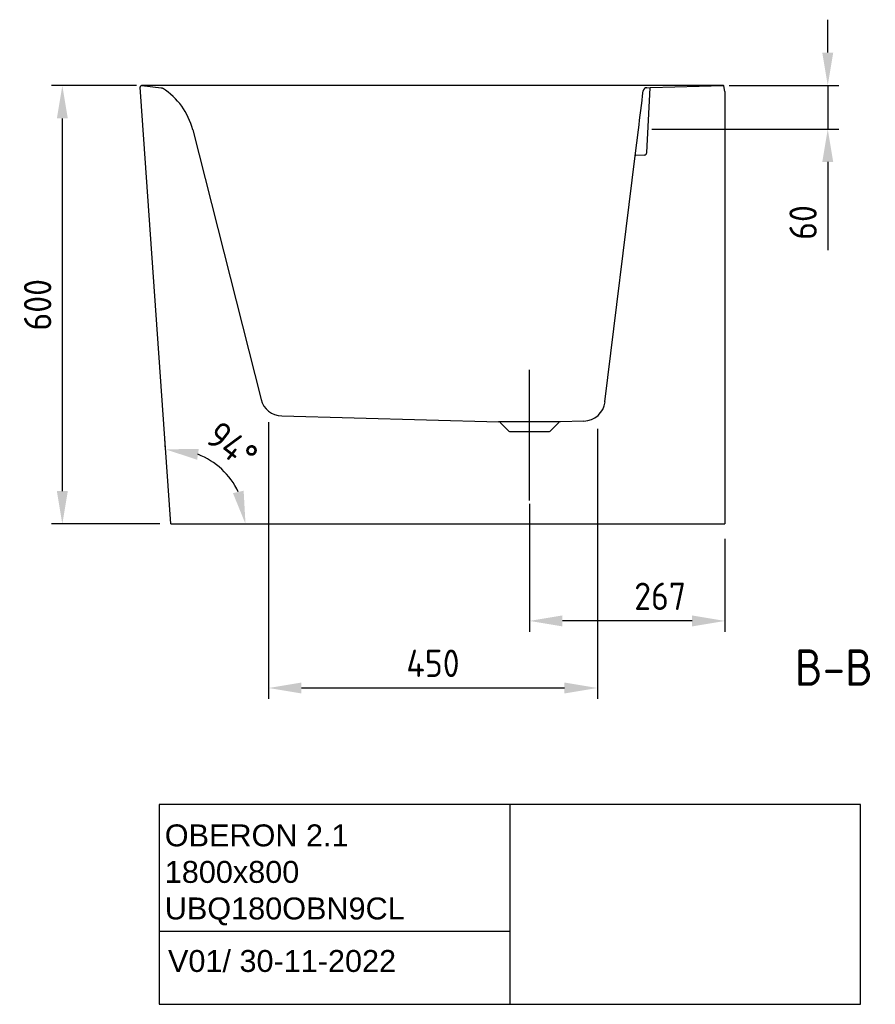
# Model space of a CAD drawing. Extents: x 18387 to 21885, y 2095 to 4645.
# Tile 2 of 2: x 20714 to 21885, y 2095 to 3442. Entities that reach past the tile are written whole.
import ezdxf
from ezdxf.enums import TextEntityAlignment as Align

# ---------------------------------------------------------------- set-up
doc = ezdxf.new("R2010")
doc.units = 0
doc.header["$LTSCALE"] = 200
doc.header["$MEASUREMENT"] = 0
doc.layers.get('0').update_dxf_attribs({"linetype": 'CONTINUOUS'})
doc.layers.get('DEFPOINTS').update_dxf_attribs({"linetype": 'CONTINUOUS'})
doc.layers.add('06_ALL_SURFS', color=7, linetype='CONTINUOUS')
doc.layers.add('PEN1', color=7, linetype='CONTINUOUS')
doc.styles.add('ISO', font='ISO')
doc.styles.add('iso_text', font='isocp.shx')
doc.dimstyles.new('H2_5OS15', dxfattribs={"dimscale": 15, "dimtxt": 2.5, "dimasz": 3, "dimexe": 1, "dimexo": 1, "dimgap": 1, "dimtad": 1, "dimdec": 0, "dimdsep": 46, "dimtxsty": 'ISO', "dimcen": 0, "dimdle": 1.3, "dimclrd": 256, "dimclre": 256, "dimclrt": 7, "dimadec": 0, "dimazin": 0, "dimtfac": 0.714286, "dimtdec": 0, "dimtmove": 0, "dimatfit": 3, "dimfxl": 1, "dimtvp": 1, "dimtolj": 1, "dimarcsym": 0})

# ---------------------------------------------------------------- blocks, each defined once
blk = doc.blocks.new('*D30')
at = {"layer": 'DEFPOINTS', "color": 0}
for p in [(21411.805871, 2795.035687), (21679.245492, 2747.181163), (21411.805871, 2619.591058)]:
    blk.add_point(p, dxfattribs=at)
at = {"layer": 'PEN1', "lineweight": -2}
for p, q in [((21411.805871, 2780.035687), (21411.805871, 2604.591058)), ((21679.245492, 2732.181163), (21679.245492, 2604.591058)), ((21634.245492, 2619.591058), (21456.805871, 2619.591058))]:
    blk.add_line(p, q, dxfattribs=at)
at = {"layer": 'PEN1'}
for points in [[(21456.805871, 2627.091058), (21456.805871, 2612.091058), (21411.805871, 2619.591058)], [(21634.245492, 2612.091058), (21634.245492, 2627.091058), (21679.245492, 2619.591058)]]:
    blk.add_solid(points, dxfattribs=at)
at = {"layer": 'PEN1', "color": 7, "insert": (21590.59885, 2653.341058), "char_height": 37.5, "attachment_point": 5, "style": 'ISO'}
blk.add_mtext('\\A1;267', dxfattribs=at)
blk = doc.blocks.new('*D31')
at = {"layer": 'DEFPOINTS', "color": 0}
for p in [(21669.92676, 3352.492582), (21564.438313, 3292.756029), (21820.035642, 3292.756029)]:
    blk.add_point(p, dxfattribs=at)
at = {"layer": 'PEN1', "lineweight": -2}
for p, q in [((21820.035642, 3397.492582), (21820.035642, 3442.492582)), ((21684.92676, 3352.492582), (21835.035642, 3352.492582)), ((21820.035642, 3352.492582), (21820.035642, 3292.756029)), ((21579.438313, 3292.756029), (21835.035642, 3292.756029)), ((21820.035642, 3247.756029), (21820.035642, 3127.220315))]:
    blk.add_line(p, q, dxfattribs=at)
at = {"layer": 'PEN1'}
for points in [[(21812.535642, 3397.492582), (21827.535642, 3397.492582), (21820.035642, 3352.492582)], [(21827.535642, 3247.756029), (21812.535642, 3247.756029), (21820.035642, 3292.756029)]]:
    blk.add_solid(points, dxfattribs=at)
at = {"layer": 'PEN1', "color": 7, "insert": (21786.285642, 3164.988172), "char_height": 37.5, "attachment_point": 5, "rotation": 90, "style": 'ISO'}
blk.add_mtext('\\A1;60', dxfattribs=at)
blk = doc.blocks.new('*D32')
at = {"linetype": 'Continuous', "lineweight": -2}
for p, q in [((21054.684419, 2891.638952), (21054.684419, 2512.827733)), ((21504.661154, 2882.643727), (21504.661154, 2512.827733)), ((21099.684419, 2527.827733), (21459.661154, 2527.827733))]:
    blk.add_line(p, q, dxfattribs=at)
for points in [[(21099.684419, 2535.327733), (21099.684419, 2520.327733), (21054.684419, 2527.827733)], [(21459.661154, 2520.327733), (21459.661154, 2535.327733), (21504.661154, 2527.827733)]]:
    blk.add_solid(points)
at = {"layer": 'DEFPOINTS', "color": 0}
for p in [(21054.684419, 2906.638952), (21504.661154, 2897.643727), (21504.661154, 2527.827733)]:
    blk.add_point(p, dxfattribs=at)
at = {"color": 7, "insert": (21279.672787, 2561.577733), "char_height": 37.5, "attachment_point": 5, "style": 'ISO'}
blk.add_mtext('\\A1;450', dxfattribs=at)
blk = doc.blocks.new('*D34')
at = {"layer": 'DEFPOINTS', "color": 0}
for p in [(20914.614274, 2838.998394), (21008.165636, 2805.534017), (20920.677024, 2752.271196), (20969.300438, 2752.271196)]:
    blk.add_point(p, dxfattribs=at)
at = {"layer": 'PEN1', "lineweight": -2}
for p, q in [((20913.568237, 2853.961877), (20912.488194, 2869.411808)), ((20984.300438, 2752.271196), (21038.103511, 2752.271196))]:
    blk.add_line(p, q, dxfattribs=at)
blk.add_arc((20920.677024, 2752.271196), 102.426487, 25.379272, 68.61954, dxfattribs=at)
at = {"layer": 'PEN1'}
for points in [[(20959.150815, 2855.062598), (20956.884277, 2840.234827), (20913.534231, 2854.448326)], [(21005.901565, 2794.524516), (21020.53518, 2797.819562), (21023.103511, 2752.271196)]]:
    blk.add_solid(points, dxfattribs=at)
at = {"layer": 'PEN1', "color": 7, "insert": (21004.613651, 2859.503086), "char_height": 37.5, "attachment_point": 5, "rotation": 321.9476501, "style": 'ISO'}
blk.add_mtext('\\A1;94%%d', dxfattribs=at)
blk = doc.blocks.new('*D37')
at = {"layer": 'DEFPOINTS', "color": 0}
for p in [(20888.830712, 3352.270356), (20772.362303, 2752.271286), (20920.677024, 2752.271196)]:
    blk.add_point(p, dxfattribs=at)
at = {"layer": 'PEN1', "lineweight": -2}
for p, q in [((20873.830712, 3352.270365), (20757.362667, 3352.270435)), ((20772.362639, 3307.270426), (20772.36233, 2797.271286)), ((20905.677024, 2752.271205), (20757.362303, 2752.271295))]:
    blk.add_line(p, q, dxfattribs=at)
at = {"layer": 'PEN1'}
for points in [[(20779.862639, 3307.270422), (20764.862639, 3307.270431), (20772.362667, 3352.270426)], [(20764.86233, 2797.27129), (20779.86233, 2797.271281), (20772.362303, 2752.271286)]]:
    blk.add_solid(points, dxfattribs=at)
at = {"layer": 'PEN1', "color": 7, "insert": (20738.612485, 3052.270861), "char_height": 37.5, "attachment_point": 5, "rotation": 89.99996529, "style": 'ISO'}
blk.add_mtext('\\A1;600', dxfattribs=at)

msp = doc.modelspace()

# ---------------------------------------------------------------- linework, layer by layer
at = {"color": 7, "linetype": 'Continuous'}
for p, q in [((20920.7, 2752.3), (20878.9, 3350.1)), ((20881.1, 3352.3), (20907.6, 3349.4)), ((21572.3, 3260.5), (21576.9, 3349.1)), ((21577.3, 3349.5), (21677.5, 3352.3)), ((21679.1, 3344.3), (21678, 3351.8)), ((20950.9, 3291.7), (21044.3, 2922.7)), ((21515.1, 2919.5), (21556.5, 3256.2)), ((21568.9, 3257.2), (21556.9, 3256.6)), ((21072.6, 2900.1), (21369.6, 2892.3)), ((21454, 2892.3), (21369.6, 2892.3)), ((21371.7, 2891.4), (21383.7, 2879.4)), ((21452, 2891.4), (21439.9, 2879.4)), ((21486.2, 2893.1), (21454, 2892.3)), ((21385.1, 2878.8), (21438.5, 2878.8)), ((20920.7, 2752.3), (21679.1, 2752.3))]:
    msp.add_line(p, q, dxfattribs=at)
for centre, radius, start, end in [((20880.9, 3350.3), 2, 84.2894, 184.0001), ((20858.8, 3268.4), 95, 14.2038, 57.6064), ((21577.3, 3349.1), 0.4, 91.5622, 177), ((21677.5, 3351.8), 0.5, 8.4, 91.5622), ((21556.9, 3256.2), 0.4, 93, 173), ((21568.8, 3260.7), 3.5, 273, 357), ((21073.4, 2930.1), 30, 194.2034, 268.5), ((21485.4, 2923.1), 30, 271.5, 353), ((21369.5, 2889.3), 3, 45, 88.5), ((21454.1, 2889.3), 3, 91.5, 135), ((21385.1, 2880.8), 2, 225, 270), ((21438.5, 2880.8), 2, 270, 315)]:
    msp.add_arc(centre, radius, start, end, dxfattribs=at)
msp.add_open_spline([(20907.6, 3349.4), (20908.3, 3349.3), (20909.1, 3349), (20909.7, 3348.6)], degree=3, dxfattribs=at)
at = {"layer": '06_ALL_SURFS', "color": 7, "linetype": 'Continuous'}
for p, q in [((21572.2, 3349.4), (21577.3, 3349.5)), ((21679.1, 3344.3), (21679.1, 2752.3)), ((21556.5, 3256.2), (21560.9, 3291.7))]:
    msp.add_line(p, q, dxfattribs=at)
for centre, radius, start, end in [((12645.3, 4407.1), 8985.1, 352.86937, 353.21146), ((21572.4, 3344.4), 5, 91.5633, 173.2329)]:
    msp.add_arc(centre, radius, start, end, dxfattribs=at)
at = {"layer": 'PEN1'}
for p, q in [((21677.5, 3352.3), (20880.9, 3352.3)), ((21411.8, 2784.3), (21411.8, 2963.2)), ((20904.9, 2368.2), (20904.9, 2094.9)), ((21864.9, 2368.2), (20904.9, 2368.2)), ((21384.9, 2368.2), (21384.9, 2094.9)), ((21864.9, 2094.9), (21864.9, 2368.2)), ((20904.9, 2194.9), (21384.9, 2194.9)), ((20904.9, 2094.9), (21864.9, 2094.9))]:
    msp.add_line(p, q, dxfattribs=at)

# ---------------------------------------------------------------- texts
at = {"layer": 'PEN1', "style": 'ISO'}
msp.add_text('B-B', height=50, dxfattribs=at).set_placement((21774.9, 2515.8), align=Align.BOTTOM_LEFT)
at = {"layer": 'PEN1', "char_height": 30, "attachment_point": 1, "style": 'iso_text'}
for s, insert, width in [('{\\fArial|b0|i0|c0|p34;OBERON 2.1\\P1800x800 UBQ180OBN9CL}', (20912.6, 2341.1), 472.267), ('{\\fArial|b0|i0|c0|p34;V01/ 30-11-2022}', (20917, 2169.2), 381.9)]:
    msp.add_mtext(s, dxfattribs=dict(at, insert=insert, width=width))

# ---------------------------------------------------------------- dimensions: what is measured, and where the dimension line sits
at = {"color": 7, "linetype": 'Continuous'}
dim = msp.add_linear_dim(base=(21504.7, 2527.8), p1=(21054.7, 2906.6), p2=(21504.7, 2897.6), dimstyle='H2_5OS15', override={"dimlfac": 1, "dimtxsty": 'ISO', "dimsah": 1, "dimtolj": 1}, dxfattribs=at)
dim.commit()
dim.dimension.update_dxf_attribs({"geometry": '*D32', "text_midpoint": (21279.7, 2527.8), "dimtype": 160})
at = {"layer": 'PEN1'}
dim = msp.add_linear_dim(base=(21820, 3292.8), p1=(21669.9, 3352.5), p2=(21564.4, 3292.8), angle=90, dimstyle='H2_5OS15', dxfattribs=at)
dim.commit()
dim.dimension.update_dxf_attribs({"geometry": '*D31', "text_midpoint": (21786.3, 3165)})
dim = msp.add_linear_dim(base=(20772.4, 2752.3), p1=(20888.8, 3352.3), p2=(20920.7, 2752.3), angle=90, dimstyle='H2_5OS15', dxfattribs=at)
dim.commit()
dim.dimension.update_dxf_attribs({"geometry": '*D37', "text_midpoint": (20772.4, 3052.3), "dimtype": 160})
dim = msp.add_angular_dim_3p(base=(21008.2, 2805.5), center=(20920.7, 2752.3), p1=(20914.6, 2839), p2=(20969.3, 2752.3), dimstyle='H2_5OS15', override={"dimlfac": 1, "dimtxsty": 'ISO', "dimsah": 1, "dimtolj": 1}, dxfattribs=at)
dim.commit()
dim.dimension.update_dxf_attribs({"geometry": '*D34', "text_midpoint": (20983.8, 2832.9), "dimtype": 165})
dim = msp.add_linear_dim(base=(21411.8, 2619.6), p1=(21679.2, 2747.2), p2=(21411.8, 2795), dimstyle='H2_5OS15', dxfattribs=at)
dim.commit()
dim.dimension.update_dxf_attribs({"geometry": '*D30', "text_midpoint": (21590.6, 2619.6), "dimtype": 160})

doc.saveas('drawing.dxf')
